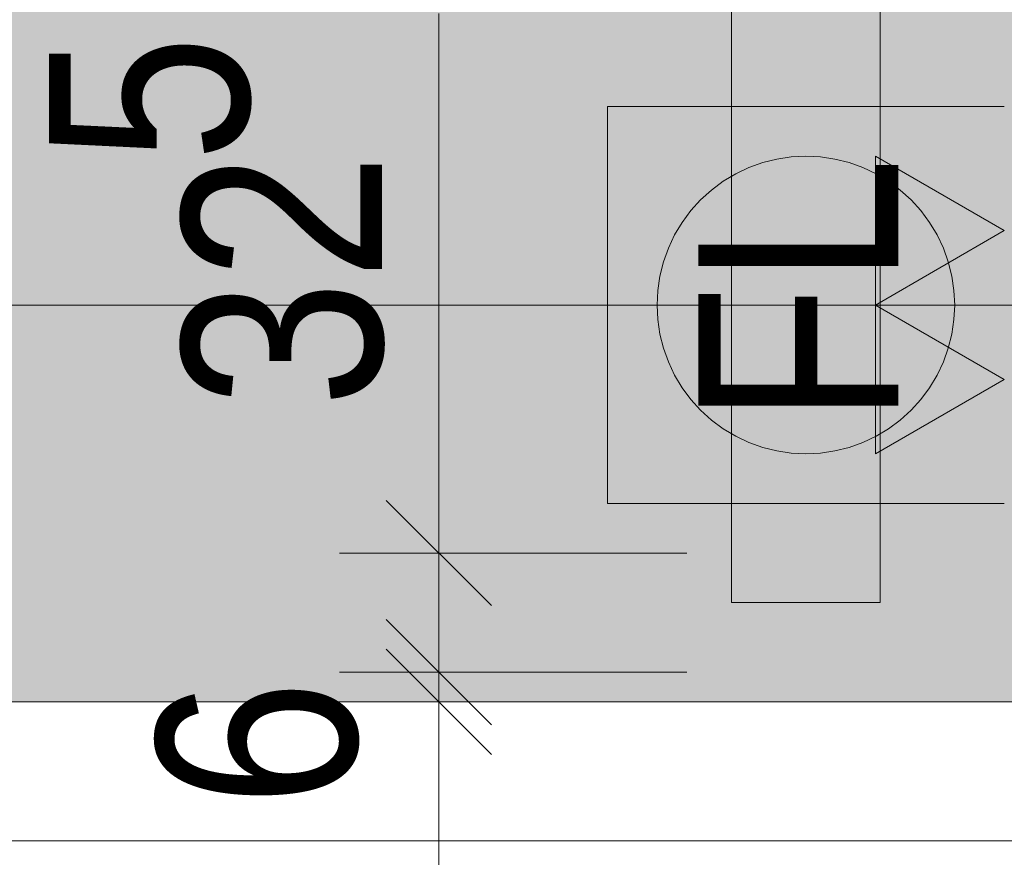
# Model space of a CAD drawing. Extents: x -620 to 300, y 62 to 1162.
# Tile 90 of 256: x 25.5 to 35.42, y 603.89 to 612.33. Entities that reach past the tile are written whole.
import ezdxf
from ezdxf.lldxf.tags import DXFTag

# ---------------------------------------------------------------- set-up
doc = ezdxf.new("R2010")
doc.units = 0
doc.layers.get('0').update_dxf_attribs({"lineweight": 13})
for name, color, linetype, lineweight, true_color in [('30 -34 Innenwände- 4 Türen_Fenster', 7, 'Continuous', 15, 0x9955ff), ('30 -35 Decken- 1 Konstruktion-Träger- Stahlbeton', 7, 'Continuous', 13, 0x33aa00), ('40 -47 Nutzungspez. Anlagen- 4 Feuerlöschanlagen', 7, 'Continuous', 9, 0xff7fff), ('70 -72 Beschriftung- 2 Beschriftung Bauteile', 7, 'Continuous', 9, 0x9999ff), ('70 -76 Bemaßung- 2 Allgemein', 9, 'Continuous', 5, 0x808080), ('iwb_Schraffur_Unterzug', 7, 'Continuous', 5, 0xffffcc)]:
    doc.layers.add(name, color=color, linetype=linetype, lineweight=lineweight, true_color=true_color)
doc.layers.add('70 -71 Achsen- 1 Gebäudeachsen', color=7, linetype='STRICHPUNKT2-A06G94XR8I', lineweight=18)
doc.styles.get("Standard").update_dxf_attribs({"font": 'ARIALN.TTF'})
tags = doc.linetypes.add('fein_strichliert-A06G94XS8I', pattern=[4, 1, -2, 1]).pattern_tags.tags
tags[8:9] = [DXFTag(74, 4), DXFTag(75, 0), DXFTag(340, '0'), DXFTag(46, 0.0), DXFTag(50, 0.0), DXFTag(44, 0.0), DXFTag(45, 0.0)]
tags[6:7] = [DXFTag(74, 4), DXFTag(75, 0), DXFTag(340, '0'), DXFTag(46, 0.0), DXFTag(50, 0.0), DXFTag(44, 0.0), DXFTag(45, 0.0)]
tags[4:5] = [DXFTag(74, 4), DXFTag(75, 0), DXFTag(340, '0'), DXFTag(46, 0.0), DXFTag(50, 0.0), DXFTag(44, 0.0), DXFTag(45, 0.0)]
tags = doc.linetypes.add('STRICHPUNKT2-A06G94XR8I', pattern=[12.7, 6.35, -3.175, 0, -3.175]).pattern_tags.tags
tags[10:11] = [DXFTag(74, 4), DXFTag(75, 0), DXFTag(340, '0'), DXFTag(46, 0.0), DXFTag(50, 0.0), DXFTag(44, 0.0), DXFTag(45, 0.0)]
tags[8:9] = [DXFTag(74, 4), DXFTag(75, 0), DXFTag(340, '0'), DXFTag(46, 0.0), DXFTag(50, 0.0), DXFTag(44, 0.0), DXFTag(45, 0.0)]
tags[6:7] = [DXFTag(74, 4), DXFTag(75, 0), DXFTag(340, '0'), DXFTag(46, 0.0), DXFTag(50, 0.0), DXFTag(44, 0.0), DXFTag(45, 0.0)]
tags[4:5] = [DXFTag(74, 4), DXFTag(75, 0), DXFTag(340, '0'), DXFTag(46, 0.0), DXFTag(50, 0.0), DXFTag(44, 0.0), DXFTag(45, 0.0)]

# ---------------------------------------------------------------- blocks, each defined once
blk = doc.blocks.new('Referenz-A06G94XT8I')
at = {"layer": '30 -34 Innenwände- 4 Türen_Fenster', "color": 0, "linetype": 'fein_strichliert-A06G94XS8I', "lineweight": -2, "ltscale": 0.13}
blk.add_line((38.6204, 604.0534), (14.0204, 604.0534), dxfattribs=at)
blk.add_ellipse((38.6204, 604.0534), major_axis=(-24.6, 0), ratio=1, start_param=0, end_param=1.570796, dxfattribs=at)
at = {"layer": '30 -35 Decken- 1 Konstruktion-Träger- Stahlbeton', "color": 0, "linetype": 'fein_strichliert-A06G94XS8I', "lineweight": -2, "ltscale": 0.13}
blk.add_line((76.5009, 605.4534), (-451.5796, 605.4534), dxfattribs=at)
at = {"layer": '40 -47 Nutzungspez. Anlagen- 4 Feuerlöschanlagen', "color": 0, "linetype": 'Continuous', "lineweight": -2, "ltscale": 0.13}
for p, q in [((32.6704, 606.4534), (32.6704, 612.4534)), ((34.1704, 612.4534), (34.1704, 606.4534)), ((31.4204, 607.4534), (31.4204, 611.4534)), ((31.4204, 611.4534), (35.4204, 611.4534)), ((32.985, 610.8888), (33.1278, 610.9246)), ((33.1278, 610.9246), (33.2734, 610.9462)), ((33.2734, 610.9462), (33.4204, 610.9534)), ((33.4204, 610.9534), (33.5674, 610.9462)), ((33.5674, 610.9462), (33.713, 610.9246)), ((33.713, 610.9246), (33.8558, 610.8888)), ((32.7133, 610.7763), (32.8464, 610.8393)), ((32.8464, 610.8393), (32.985, 610.8888)), ((33.8558, 610.8888), (33.9944, 610.8393)), ((33.9944, 610.8393), (34.1275, 610.7763)), ((32.5871, 610.7006), (32.7133, 610.7763)), ((34.1275, 610.7763), (34.2538, 610.7006)), ((32.4688, 610.6129), (32.5871, 610.7006)), ((34.2538, 610.7006), (34.372, 610.6129)), ((32.3598, 610.5141), (32.4688, 610.6129)), ((34.372, 610.6129), (34.4811, 610.5141)), ((32.2609, 610.405), (32.3598, 610.5141)), ((34.4811, 610.5141), (34.5799, 610.405)), ((32.1732, 610.2868), (32.2609, 610.405)), ((34.5799, 610.405), (34.6676, 610.2868)), ((32.0975, 610.1605), (32.1732, 610.2868)), ((34.6676, 610.2868), (34.7433, 610.1605)), ((32.0346, 610.0275), (32.0975, 610.1605)), ((34.7433, 610.1605), (34.8062, 610.0275)), ((31.985, 609.8889), (32.0346, 610.0275)), ((34.8062, 610.0275), (34.8558, 609.8889)), ((31.9492, 609.7461), (31.985, 609.8889)), ((34.8558, 609.8889), (34.8916, 609.7461)), ((31.9276, 609.6005), (31.9492, 609.7461)), ((34.8916, 609.7461), (34.9132, 609.6005)), ((31.9204, 609.4534), (31.9276, 609.6005)), ((34.9132, 609.6005), (34.9204, 609.4534)), ((31.9276, 609.3064), (31.9204, 609.4534)), ((34.9204, 609.4534), (34.9132, 609.3064)), ((31.9492, 609.1608), (31.9276, 609.3064)), ((34.9132, 609.3064), (34.8916, 609.1608)), ((31.985, 609.018), (31.9492, 609.1608)), ((34.8916, 609.1608), (34.8558, 609.018)), ((32.0346, 608.8794), (31.985, 609.018)), ((34.8558, 609.018), (34.8062, 608.8794)), ((32.0975, 608.7463), (32.0346, 608.8794)), ((34.8062, 608.8794), (34.7433, 608.7463)), ((32.1732, 608.6201), (32.0975, 608.7463)), ((34.7433, 608.7463), (34.6676, 608.6201)), ((32.2609, 608.5018), (32.1732, 608.6201)), ((34.6676, 608.6201), (34.5799, 608.5018)), ((32.3598, 608.3928), (32.2609, 608.5018)), ((34.5799, 608.5018), (34.4811, 608.3928)), ((32.4688, 608.2939), (32.3598, 608.3928)), ((34.4811, 608.3928), (34.372, 608.2939)), ((32.5871, 608.2062), (32.4688, 608.2939)), ((34.372, 608.2939), (34.2538, 608.2062)), ((32.7133, 608.1306), (32.5871, 608.2062)), ((34.2538, 608.2062), (34.1275, 608.1306)), ((32.8464, 608.0676), (32.7133, 608.1306)), ((32.985, 608.018), (32.8464, 608.0676)), ((33.9944, 608.0676), (33.8558, 608.018)), ((34.1275, 608.1306), (33.9944, 608.0676)), ((33.1278, 607.9823), (32.985, 608.018)), ((33.2734, 607.9607), (33.1278, 607.9823)), ((33.4204, 607.9534), (33.2734, 607.9607)), ((33.5674, 607.9607), (33.4204, 607.9534)), ((33.713, 607.9823), (33.5674, 607.9607)), ((33.8558, 608.018), (33.713, 607.9823)), ((35.4204, 607.4534), (31.4204, 607.4534)), ((34.1704, 606.4534), (32.6704, 606.4534))]:
    blk.add_line(p, q, dxfattribs=at)
at = {"layer": '70 -71 Achsen- 1 Gebäudeachsen', "color": 0, "linetype": 'STRICHPUNKT2-A06G94XR8I', "lineweight": -2, "ltscale": 0.13}
blk.add_line((-538.6311, 609.4534), (76.5009, 609.4534), dxfattribs=at)
at = {"layer": '70 -72 Beschriftung- 2 Beschriftung Bauteile', "color": 0, "lineweight": -2}
for p, q in [((34.1214, 610.9534), (35.4204, 610.2034)), ((34.1214, 609.4534), (34.1214, 610.9534)), ((35.4204, 610.2034), (34.1214, 609.4534)), ((34.1214, 609.4534), (35.4204, 608.7034)), ((34.1214, 607.9534), (34.1214, 609.4534)), ((35.4204, 608.7034), (34.1214, 607.9534))]:
    blk.add_line(p, q, dxfattribs=at)
for points in [[(34.1214, 609.4534), (34.1214, 610.9534), (35.4204, 610.2034)], [(34.1214, 607.9534), (34.1214, 609.4534), (35.4204, 608.7034)]]:
    blk.add_solid(points, dxfattribs=at)
at = {"layer": '70 -76 Bemaßung- 2 Allgemein', "color": 0, "linetype": 'Continuous', "lineweight": -2, "ltscale": 0.13}
for p, q in [((29.7204, 608.0138), (29.7204, 612.393)), ((29.7204, 608.0138), (29.7204, 609.0742)), ((29.7204, 605.9534), (29.7204, 608.0138)), ((29.7204, 605.9534), (29.7204, 608.0138)), ((30.251, 606.4229), (29.1898, 607.484)), ((30.251, 606.4229), (29.1898, 607.484)), ((32.2204, 606.9534), (28.7204, 606.9534)), ((32.2204, 606.9534), (28.7204, 606.9534)), ((29.7204, 605.7534), (29.7204, 606.9534)), ((29.7204, 606.7534), (29.7204, 604.693)), ((29.7204, 606.4534), (29.7204, 604.393)), ((29.1898, 606.284), (30.251, 605.2229)), ((29.1898, 605.984), (30.251, 604.9229)), ((32.2204, 605.7534), (28.7204, 605.7534)), ((32.2204, 605.4534), (28.7204, 605.4534)), ((29.7204, 604.693), (29.7204, 603.6326)), ((29.7204, 554.5138), (29.7204, 604.393))]:
    blk.add_line(p, q, dxfattribs=at)
at = {"layer": '40 -47 Nutzungspez. Anlagen- 4 Feuerlöschanlagen', "color": 0, "linetype": 'Continuous', "lineweight": -2, "ltscale": 0.13, "insert": (32.338, 608.2485), "char_height": 2.013773, "attachment_point": 1, "rotation": 90}
blk.add_mtext('{\\fArial Narrow;FL}', dxfattribs=at)
at = {"layer": '70 -76 Bemaßung- 2 Allgemein', "color": 0, "linetype": 'Continuous', "lineweight": -2, "ltscale": 0.13, "char_height": 2.013773, "attachment_point": 1, "rotation": 90}
for s, insert in [('{\\fArial Narrow;5}', (25.7922, 610.8933)), ('{\\fArial Narrow;32}', (27.1348, 608.4199)), ('{\\fArial Narrow;6}', (26.8782, 604.3936))]:
    blk.add_mtext(s, dxfattribs=dict(at, insert=insert))
blk = doc.blocks.new('Referenz-A06G94XV8I')
at = {"layer": 'iwb_Schraffur_Unterzug', "linetype": 'Continuous', "ltscale": 0.13}
for points in [[(-538.6311, 613.4534), (76.5009, 613.4534), (76.5009, 607.2949)], [(-538.6311, 613.4534), (76.5009, 607.2949), (-538.6311, 609.7903)], [(-538.6311, 609.7903), (76.5009, 607.2949), (76.5009, 605.4534)], [(-538.6311, 609.7903), (76.5009, 605.4534), (-538.6311, 605.4534)]]:
    blk.add_solid(points, dxfattribs=at)

msp = doc.modelspace()

# ---------------------------------------------------------------- block references
at = {"color": 8, "lineweight": 13, "ltscale": 0.13, "true_color": 0x808080}
msp.add_blockref('Referenz-A06G94XT8I', (0, 0), dxfattribs=at)
at = {"color": 8, "lineweight": 25, "ltscale": 0.25, "true_color": 0x808080}
msp.add_blockref('Referenz-A06G94XV8I', (0, 0), dxfattribs=at)

doc.saveas('drawing.dxf')
